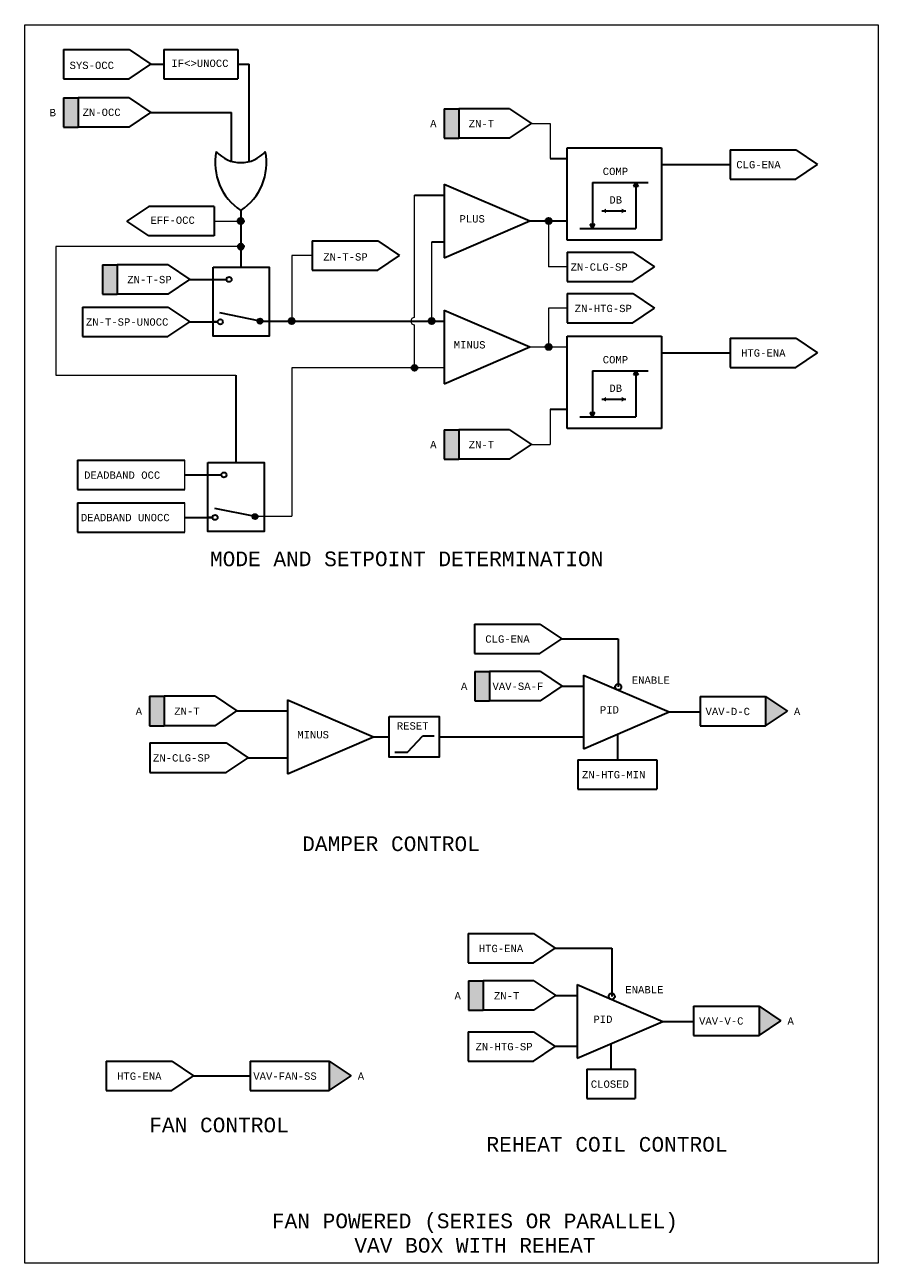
# Model space of a CAD drawing. Header units: inches. Extents: x 2.4 to 32.2, y 0.4 to 20.5.
# Tile 1 of 3: x 2.4 to 14, y 3 to 19.9. Entities that reach past the tile are written whole.
import ezdxf

# ---------------------------------------------------------------- set-up
doc = ezdxf.new("R2010")
doc.units = ezdxf.units.IN
doc.header["$MEASUREMENT"] = 0
doc.linetypes.add('DOT', pattern=[0.25, 0, -0.25])
for name, color, linetype, lineweight in [('M-ANNO-SYMB', 6, 'Continuous', 30), ('M-ANNO-TEXT', 2, 'Continuous', 30), ('M-DIAG-GRPH', 6, 'Continuous', 13)]:
    doc.layers.add(name, color=color, linetype=linetype, lineweight=lineweight)
doc.styles.add('CONTROLTXT', font='monotxt.shx')

msp = doc.modelspace()

# ---------------------------------------------------------------- hatches: boundary and pattern name
at = {"layer": 'M-ANNO-SYMB'}
for points in [[(2.89, 18.489), (2.89, 18.889), (3.09, 18.889), (3.09, 18.489)], [(8.081, 18.34), (8.081, 18.74), (8.281, 18.74), (8.281, 18.34)], [(9.464, 17.21, 1), (9.548, 17.21, 1)], [(10.505, 17.316), (10.505, 17.378), (10.562, 17.347)], [(5.537, 15.844, 1), (5.606, 15.844, 1)], [(5.962, 15.844, 1), (6.045, 15.844, 1)], [(7.871, 15.844, 1), (7.955, 15.844, 1)], [(9.464, 15.492, 1), (9.548, 15.492, 1)], [(7.635, 15.207, 1), (7.718, 15.207, 1)], [(10.505, 14.747), (10.505, 14.81), (10.562, 14.778)], [(8.081, 13.962), (8.081, 14.362), (8.281, 14.362), (8.281, 13.962)], [(5.467, 13.178, 1), (5.536, 13.178, 1)], [(8.501, 10.667), (8.501, 11.067), (8.702, 11.067), (8.702, 10.667)], [(4.064, 10.327), (4.064, 10.728), (4.264, 10.728), (4.264, 10.327)], [(12.465, 10.323), (12.465, 10.723), (12.763, 10.523)], [(8.413, 6.446), (8.413, 6.846), (8.614, 6.846), (8.614, 6.446)], [(12.377, 6.103), (12.377, 6.503), (12.675, 6.303)], [(6.515, 5.35), (6.515, 5.75), (6.813, 5.55)]]:
    msp.add_hatch(color=256, dxfattribs=at).paths.add_polyline_path(points, flags=16)
at = {"layer": 'M-ANNO-SYMB', "extrusion": (0, 0, -1)}
for points in [[(-10.726, 17.679), (-10.695, 17.736), (-10.664, 17.679)], [(-10.291, 17.316), (-10.291, 17.378), (-10.234, 17.347)], [(-10.104, 17.108), (-10.135, 17.165), (-10.073, 17.165)], [(-10.726, 15.11), (-10.695, 15.167), (-10.664, 15.11)], [(-10.291, 14.747), (-10.291, 14.81), (-10.234, 14.778)], [(-10.104, 14.54), (-10.135, 14.597), (-10.073, 14.597)]]:
    msp.add_hatch(color=256, dxfattribs=at).paths.add_polyline_path(points, flags=16)
at = {"layer": 'M-ANNO-SYMB'}
h = msp.add_hatch(color=256, dxfattribs=at)
edge = h.paths.add_edge_path()
edge.add_arc((5.307, 17.208), 0.0417, 0, 360)
h = msp.add_hatch(color=256, dxfattribs=at)
edge = h.paths.add_edge_path()
edge.add_arc((5.308, 16.86), 0.0417, 0, 360)
at = {"layer": 'M-ANNO-SYMB', "extrusion": (0, 0, -1)}
msp.add_hatch(color=256, dxfattribs=at).paths.add_polyline_path([(-3.623, 16.213), (-3.623, 16.613), (-3.423, 16.613), (-3.423, 16.213)])

# ---------------------------------------------------------------- linework, layer by layer
at = {"layer": 'M-ANNO-SYMB'}
for p, q in [((2.89, 19.549), (3.783, 19.549)), ((2.89, 19.549), (2.89, 19.149)), ((3.783, 19.549), (4.081, 19.349)), ((4.256, 19.547), (4.256, 19.147)), ((4.256, 19.547), (5.269, 19.547)), ((5.269, 19.547), (5.269, 19.147)), ((3.783, 19.149), (4.081, 19.349)), ((2.89, 19.149), (3.783, 19.149)), ((4.256, 19.147), (5.269, 19.147)), ((2.89, 18.889), (3.09, 18.889)), ((2.89, 18.889), (2.89, 18.489)), ((3.783, 18.889), (3.09, 18.889)), ((3.09, 18.889), (3.09, 18.489)), ((3.783, 18.889), (4.081, 18.689)), ((3.783, 18.489), (4.081, 18.689)), ((8.081, 18.74), (8.081, 18.34)), ((8.081, 18.74), (8.281, 18.74)), ((8.281, 18.74), (8.281, 18.34)), ((8.974, 18.74), (8.281, 18.74)), ((8.974, 18.74), (9.271, 18.54)), ((2.89, 18.489), (3.09, 18.489)), ((3.783, 18.489), (3.09, 18.489)), ((8.974, 18.34), (9.271, 18.54)), ((8.081, 18.34), (8.281, 18.34)), ((8.974, 18.34), (8.281, 18.34)), ((9.761, 18.208), (11.047, 18.208)), ((9.761, 16.947), (9.761, 18.208)), ((11.047, 18.208), (11.047, 16.947)), ((11.985, 18.18), (12.878, 18.18)), ((11.985, 18.18), (11.985, 17.78)), ((12.878, 18.18), (13.175, 17.98)), ((9.526, 18.06), (9.761, 18.06)), ((11.047, 17.98), (11.985, 17.98)), ((12.878, 17.78), (13.175, 17.98)), ((10.104, 17.736), (10.866, 17.736)), ((10.104, 17.736), (10.104, 17.108)), ((10.695, 17.736), (10.664, 17.679)), ((10.695, 17.736), (10.695, 17.108)), ((10.695, 17.736), (10.726, 17.679)), ((11.985, 17.78), (12.878, 17.78)), ((8.081, 17.713), (8.081, 16.707)), ((8.081, 17.713), (9.252, 17.21)), ((10.726, 17.679), (10.664, 17.679)), ((4.051, 17.408), (3.753, 17.208)), ((4.944, 17.408), (4.051, 17.408)), ((4.944, 17.408), (4.944, 17.008)), ((10.234, 17.347), (10.562, 17.347)), ((4.051, 17.008), (3.753, 17.208)), ((8.081, 16.707), (9.252, 17.21)), ((9.252, 17.21), (9.761, 17.21)), ((9.934, 17.108), (10.695, 17.108)), ((10.104, 17.108), (10.073, 17.165)), ((10.073, 17.165), (10.135, 17.165)), ((10.104, 17.108), (10.135, 17.165)), ((4.944, 17.008), (4.051, 17.008)), ((6.283, 16.937), (7.175, 16.937)), ((6.283, 16.937), (6.283, 16.537)), ((7.175, 16.937), (7.473, 16.737)), ((11.047, 16.947), (9.761, 16.947)), ((7.175, 16.537), (7.473, 16.737)), ((9.761, 16.784), (10.654, 16.784)), ((9.761, 16.784), (9.761, 16.384)), ((10.654, 16.784), (10.952, 16.584)), ((3.423, 16.613), (3.623, 16.613)), ((3.423, 16.613), (3.423, 16.213)), ((4.316, 16.613), (3.623, 16.613)), ((3.623, 16.613), (3.623, 16.213)), ((4.316, 16.613), (4.614, 16.413)), ((10.654, 16.384), (10.952, 16.584)), ((4.316, 16.213), (4.614, 16.413)), ((6.283, 16.537), (7.175, 16.537)), ((9.761, 16.384), (10.654, 16.384)), ((9.761, 16.22), (9.761, 15.82)), ((9.761, 16.22), (10.654, 16.22)), ((10.654, 16.22), (10.952, 16.02)), ((3.423, 16.213), (3.623, 16.213)), ((4.316, 16.213), (3.623, 16.213)), ((3.15, 16.034), (4.314, 16.034)), ((3.15, 16.034), (3.15, 15.634)), ((4.314, 16.034), (4.612, 15.834)), ((5.571, 15.844), (5.023, 15.956)), ((8.081, 15.995), (8.081, 14.989)), ((8.081, 15.995), (9.252, 15.492)), ((10.654, 15.82), (10.952, 16.02)), ((4.314, 15.634), (4.612, 15.834)), ((9.761, 15.82), (10.654, 15.82)), ((3.15, 15.634), (4.314, 15.634)), ((9.761, 14.379), (9.761, 15.639)), ((9.761, 15.639), (11.047, 15.639)), ((11.047, 15.639), (11.047, 14.379)), ((11.985, 15.612), (12.878, 15.612)), ((11.985, 15.612), (11.985, 15.212)), ((12.878, 15.612), (13.175, 15.412)), ((8.081, 14.989), (9.252, 15.492)), ((11.047, 15.412), (11.985, 15.412)), ((12.878, 15.212), (13.175, 15.412)), ((11.985, 15.212), (12.878, 15.212)), ((10.104, 15.167), (10.866, 15.167)), ((10.104, 15.167), (10.104, 14.54)), ((10.695, 15.167), (10.664, 15.11)), ((10.726, 15.11), (10.664, 15.11)), ((10.695, 15.167), (10.695, 14.54)), ((10.695, 15.167), (10.726, 15.11)), ((10.234, 14.778), (10.562, 14.778)), ((9.526, 14.642), (9.761, 14.642)), ((9.934, 14.54), (10.695, 14.54)), ((10.104, 14.54), (10.073, 14.597)), ((10.073, 14.597), (10.135, 14.597)), ((10.104, 14.54), (10.135, 14.597)), ((8.081, 14.362), (8.281, 14.362)), ((8.081, 14.362), (8.081, 13.962)), ((8.974, 14.362), (8.281, 14.362)), ((8.281, 14.362), (8.281, 13.962)), ((8.974, 14.362), (9.271, 14.162)), ((11.047, 14.379), (9.761, 14.379)), ((8.974, 13.962), (9.271, 14.162)), ((3.082, 13.946), (4.542, 13.946)), ((3.082, 13.946), (3.082, 13.546)), ((8.081, 13.962), (8.281, 13.962)), ((8.974, 13.962), (8.281, 13.962)), ((3.082, 13.546), (4.542, 13.546)), ((3.08, 13.368), (3.08, 12.967)), ((3.08, 13.368), (4.542, 13.368)), ((5.502, 13.178), (4.953, 13.289)), ((3.08, 12.967), (4.542, 12.967)), ((8.495, 11.711), (9.388, 11.711)), ((8.495, 11.711), (8.495, 11.311)), ((9.388, 11.711), (9.686, 11.511)), ((9.388, 11.311), (9.686, 11.511)), ((8.495, 11.311), (9.388, 11.311)), ((8.501, 11.067), (8.702, 11.067)), ((8.501, 11.067), (8.501, 10.667)), ((9.394, 11.067), (8.702, 11.067)), ((8.702, 11.067), (8.702, 10.667)), ((9.394, 11.067), (9.692, 10.867)), ((9.982, 11.018), (11.153, 10.514)), ((9.982, 11.018), (9.982, 10.011)), ((9.394, 10.667), (9.692, 10.867)), ((4.064, 10.728), (4.064, 10.327)), ((4.064, 10.728), (4.264, 10.728)), ((4.264, 10.728), (4.264, 10.327)), ((4.957, 10.728), (4.264, 10.728)), ((4.957, 10.728), (5.255, 10.528)), ((5.946, 10.678), (7.117, 10.175)), ((5.946, 10.678), (5.946, 9.672)), ((8.501, 10.667), (8.702, 10.667)), ((9.394, 10.667), (8.702, 10.667)), ((11.572, 10.723), (12.465, 10.723)), ((11.572, 10.723), (11.572, 10.323)), ((12.465, 10.723), (12.465, 10.323)), ((12.465, 10.723), (12.763, 10.523)), ((4.957, 10.327), (5.255, 10.528)), ((9.982, 10.011), (11.153, 10.514)), ((12.465, 10.323), (12.763, 10.523)), ((4.064, 10.327), (4.264, 10.327)), ((4.957, 10.327), (4.264, 10.327)), ((11.572, 10.323), (12.465, 10.323)), ((5.946, 9.672), (7.117, 10.175)), ((7.583, 9.968), (7.79, 10.189)), ((7.79, 10.189), (7.946, 10.189)), ((4.065, 10.091), (5.109, 10.091)), ((4.065, 10.091), (4.065, 9.69)), ((5.109, 10.091), (5.406, 9.89)), ((7.41, 9.968), (7.583, 9.968)), ((5.109, 9.69), (5.406, 9.89)), ((9.907, 9.862), (9.907, 9.462)), ((9.907, 9.862), (10.981, 9.862)), ((10.981, 9.862), (10.981, 9.462)), ((4.065, 9.69), (5.109, 9.69)), ((9.907, 9.462), (10.981, 9.462)), ((8.407, 7.491), (9.3, 7.491)), ((8.407, 7.491), (8.407, 7.091)), ((9.3, 7.491), (9.598, 7.291)), ((9.3, 7.091), (9.598, 7.291)), ((8.407, 7.091), (9.3, 7.091)), ((8.413, 6.846), (8.413, 6.446)), ((8.413, 6.846), (8.614, 6.846)), ((9.306, 6.846), (8.614, 6.846)), ((8.614, 6.846), (8.614, 6.446)), ((9.306, 6.846), (9.604, 6.646)), ((9.894, 6.797), (9.894, 5.791)), ((9.894, 6.797), (11.065, 6.294)), ((9.306, 6.446), (9.604, 6.646)), ((8.413, 6.446), (8.614, 6.446)), ((9.306, 6.446), (8.614, 6.446)), ((11.484, 6.503), (12.377, 6.503)), ((11.484, 6.503), (11.484, 6.103)), ((12.377, 6.503), (12.675, 6.303)), ((12.377, 6.503), (12.377, 6.103)), ((9.894, 5.791), (11.065, 6.294)), ((12.377, 6.103), (12.675, 6.303)), ((8.407, 6.152), (9.3, 6.152)), ((8.407, 6.152), (8.407, 5.752)), ((9.3, 6.152), (9.598, 5.952)), ((11.484, 6.103), (12.377, 6.103)), ((9.3, 5.752), (9.598, 5.952)), ((3.473, 5.75), (4.366, 5.75)), ((3.473, 5.75), (3.473, 5.35)), ((4.366, 5.75), (4.664, 5.55)), ((5.434, 5.75), (6.515, 5.75)), ((5.434, 5.75), (5.434, 5.35)), ((6.515, 5.75), (6.515, 5.35)), ((6.515, 5.75), (6.813, 5.55)), ((8.407, 5.752), (9.3, 5.752)), ((10.027, 5.641), (10.688, 5.641)), ((10.027, 5.641), (10.027, 5.241)), ((10.688, 5.641), (10.688, 5.241)), ((4.366, 5.35), (4.664, 5.55)), ((6.515, 5.35), (6.813, 5.55)), ((3.473, 5.35), (4.366, 5.35)), ((5.434, 5.35), (6.515, 5.35)), ((10.027, 5.241), (10.688, 5.241))]:
    msp.add_line(p, q, dxfattribs=at)
at = {"layer": 'M-ANNO-SYMB', "color": 6}
for p, q in [((4.081, 19.349), (4.256, 19.349)), ((5.269, 19.347), (5.423, 19.347)), ((5.423, 18.02), (5.423, 19.347)), ((4.081, 18.689), (5.182, 18.689)), ((5.182, 18.023), (5.182, 18.689)), ((7.677, 17.563), (8.081, 17.563)), ((5.308, 17.354), (5.308, 16.581)), ((7.913, 16.926), (8.081, 16.926)), ((4.614, 16.413), (5.113, 16.413)), ((4.612, 15.834), (4.93, 15.834)), ((5.571, 15.844), (8.081, 15.844)), ((5.238, 15.105), (5.238, 13.914)), ((4.544, 13.746), (5.043, 13.746)), ((4.542, 13.167), (4.86, 13.167)), ((9.686, 11.511), (10.456, 11.511)), ((10.456, 11.511), (10.456, 10.856)), ((9.692, 10.867), (9.982, 10.867)), ((5.255, 10.528), (5.946, 10.528)), ((11.153, 10.514), (11.572, 10.514)), ((7.117, 10.175), (7.332, 10.175)), ((8.015, 10.175), (9.982, 10.175)), ((10.444, 10.209), (10.444, 9.862)), ((5.406, 9.89), (5.946, 9.89)), ((9.598, 7.291), (10.368, 7.291)), ((10.368, 7.291), (10.368, 6.635)), ((9.604, 6.646), (9.894, 6.646)), ((11.065, 6.294), (11.484, 6.294)), ((9.595, 5.955), (9.894, 5.955)), ((10.356, 5.989), (10.356, 5.641)), ((4.664, 5.55), (5.434, 5.55))]:
    msp.add_line(p, q, dxfattribs=at)
at = {"layer": 'M-ANNO-SYMB', "color": 6, "lineweight": 40}
for p, q in [((4.93, 15.834), (4.992, 15.834)), ((4.86, 13.167), (4.922, 13.167))]:
    msp.add_line(p, q, dxfattribs=at)
at = {"layer": 'M-ANNO-SYMB'}
for centre, radius in [((5.307, 17.208), 0.0417), ((9.506, 17.21), 0.0417), ((5.308, 16.86), 0.0417), ((5.148, 16.413), 0.0347), ((5.571, 15.844), 0.0347), ((6.003, 15.844), 0.0417), ((7.913, 15.844), 0.0417), ((5.027, 15.834), 0.0347), ((9.506, 15.492), 0.0417), ((7.677, 15.207), 0.0417), ((5.078, 13.746), 0.0347), ((4.957, 13.167), 0.0347), ((5.502, 13.178), 0.0347), ((10.456, 10.856), 0.0417), ((10.368, 6.635), 0.0417)]:
    msp.add_circle(centre, radius, dxfattribs=at)
for centre, radius, start, end in [((5.728, 18), 0.77, 168.377, 236.975), ((5.308, 18.452), 0.447, 221.5983, 318.4017), ((4.888, 18), 0.77, 303.025, 11.623)]:
    msp.add_arc(centre, radius, start, end, dxfattribs=at)
at = {"layer": 'M-ANNO-SYMB', "color": 6, "linetype": 'DOT'}
for p in [(5.307, 17.208), (9.506, 17.21), (5.308, 16.86), (6.003, 15.844), (7.913, 15.844), (9.506, 15.492), (7.677, 15.207)]:
    msp.add_point(p, dxfattribs=at)
at = {"layer": 'M-ANNO-SYMB'}
for points in [[(4.93, 16.581), (5.696, 16.581), (5.696, 15.641), (4.93, 15.641)], [(4.86, 13.914), (5.627, 13.914), (5.627, 12.974), (4.86, 12.974)], [(7.332, 10.451), (8.015, 10.451), (8.015, 9.899), (7.332, 9.899)]]:
    msp.add_3dface(points, dxfattribs=at)
at = {"layer": 'M-DIAG-GRPH'}
for p, q in [((2.361, 2.996), (2.361, 19.885)), ((2.361, 19.885), (14.003, 19.885)), ((14.003, 19.885), (14.003, 2.996)), ((9.271, 18.54), (9.526, 18.54)), ((9.526, 18.54), (9.526, 18.06)), ((7.677, 15.894), (7.677, 17.563)), ((4.944, 17.208), (5.307, 17.208)), ((9.506, 17.21), (9.506, 16.584)), ((7.913, 15.844), (7.913, 16.926)), ((5.308, 16.86), (2.785, 16.86)), ((2.785, 16.86), (2.785, 15.105)), ((6.003, 16.737), (6.003, 15.844)), ((6.283, 16.737), (6.003, 16.737)), ((9.761, 16.584), (9.506, 16.584)), ((9.506, 16.02), (9.506, 15.492)), ((9.761, 16.02), (9.506, 16.02)), ((7.677, 15.207), (7.677, 15.794)), ((9.252, 15.492), (9.761, 15.492)), ((8.081, 15.207), (6.005, 15.207)), ((6.005, 15.207), (6.005, 13.185)), ((2.785, 15.105), (5.238, 15.105)), ((9.526, 14.642), (9.526, 14.162)), ((9.271, 14.162), (9.526, 14.162)), ((4.542, 13.546), (4.542, 13.946)), ((4.542, 12.967), (4.542, 13.368)), ((5.468, 13.185), (6.005, 13.185)), ((14.003, 2.996), (2.361, 2.996))]:
    msp.add_line(p, q, dxfattribs=at)
msp.add_arc((7.677, 15.844), 0.05, 90, 270, dxfattribs=at)

# ---------------------------------------------------------------- texts
at = {"layer": 'M-ANNO-TEXT', "style": 'CONTROLTXT'}
for s, insert, char_height, width, attachment_point in [('SYS-OCC', (2.972, 19.382), 0.1, 0.27754, 1), ('IF<>UNOCC', (4.361, 19.41), 0.1, 0.27754, 1), ('B', (2.7, 18.737), 0.1, 0.10559, 1), ('ZN-OCC', (3.149, 18.742), 0.1, 0.2775, 1), ('A', (7.891, 18.588), 0.1, 0.10559, 1), ('ZN-T', (8.417, 18.588), 0.1, 0.27754, 1), ('COMP', (10.245, 17.936), 0.1, 0.8161, 1), ('CLG-ENA', (12.066, 18.028), 0.1, 0.2775, 1), ('DB', (10.335, 17.547), 0.1, 0.2485, 1), ('EFF-OCC', (4.075, 17.27), 0.1, 0.27754, 1), ('PLUS', (8.291, 17.289), 0.1, 0.1842, 1), ('ZN-T-SP', (6.433, 16.77), 0.1, 0.2775, 1), ('ZN-CLG-SP', (9.807, 16.632), 0.1, 0.2775, 1), ('ZN-T-SP', (3.759, 16.461), 0.1, 0.27754, 1), ('ZN-HTG-SP', (9.863, 16.067), 0.1, 0.2775, 1), ('ZN-T-SP-UNOCC', (3.195, 15.882), 0.1, 0.27754, 1), ('MINUS', (8.213, 15.571), 0.1, 0.1842, 1), ('COMP', (10.245, 15.368), 0.1, 0.8161, 1), ('HTG-ENA', (12.132, 15.46), 0.1, 0.2775, 1), ('DB', (10.335, 14.979), 0.1, 0.2485, 1), ('A', (7.891, 14.21), 0.1, 0.10559, 1), ('ZN-T', (8.417, 14.21), 0.1, 0.27754, 1), ('DEADBAND OCC', (3.17, 13.794), 0.1, 1.4143, 1), ('DEADBAND UNOCC', (3.126, 13.215), 0.1, 1.41623, 1), ('MODE AND SETPOINT DETERMINATION', (4.887, 12.702), 0.2, 6.2982, 1), ('CLG-ENA', (8.642, 11.559), 0.1, 0.2775, 1), ('ENABLE', (10.641, 10.998), 0.1, 0.2775, 1), ('A', (8.311, 10.915), 0.1, 0.10559, 1), ('VAV-SA-F', (8.741, 10.915), 0.1, 0.2775, 1), ('A', (3.874, 10.575), 0.1, 0.10559, 1), ('ZN-T', (4.4, 10.575), 0.1, 0.27754, 1), ('PID', (10.206, 10.593), 0.1, 0.18418, 1), ('VAV-D-C', (11.647, 10.571), 0.1, 0.27752, 1), ('A', (12.853, 10.571), 0.1, 0.10559, 1), ('RESET', (7.436, 10.374), 0.1, 0.5267, 1), ('MINUS', (6.078, 10.254), 0.1, 0.1842, 1), ('ZN-CLG-SP', (4.11, 9.938), 0.1, 0.2775, 1), ('ZN-HTG-MIN', (9.962, 9.709), 0.1, 0.2775, 1), ('DAMPER CONTROL', (6.145, 8.817), 0.2, 3.20656, 1), ('HTG-ENA', (8.554, 7.339), 0.1, 0.2775, 1), ('ENABLE', (10.553, 6.777), 0.1, 0.2775, 1), ('A', (8.223, 6.694), 0.1, 0.10559, 1), ('ZN-T', (8.761, 6.694), 0.1, 0.2775, 1), ('PID', (10.118, 6.373), 0.1, 0.18418, 1), ('VAV-V-C', (11.559, 6.35), 0.1, 0.2775, 1), ('A', (12.765, 6.35), 0.1, 0.10559, 1), ('ZN-HTG-SP', (8.509, 6), 0.1, 0.2775, 1), ('HTG-ENA', (3.62, 5.598), 0.1, 0.2775, 1), ('VAV-FAN-SS', (5.478, 5.598), 0.1, 0.2775, 1), ('A', (6.903, 5.598), 0.1, 0.10559, 1), ('CLOSED', (10.082, 5.489), 0.1, 0.2775, 1), ('FAN CONTROL', (4.059, 4.982), 0.2, 2.34834, 1), ('REHEAT COIL CONTROL', (8.659, 4.718), 0.2, 3.84406, 1), ('FAN POWERED (SERIES OR PARALLEL) VAV BOX WITH REHEAT', (8.501, 3.674), 0.2, 5.7929, 2)]:
    msp.add_mtext(s, dxfattribs=dict(at, insert=insert, char_height=char_height, width=width, attachment_point=attachment_point))

doc.saveas('drawing.dxf')
